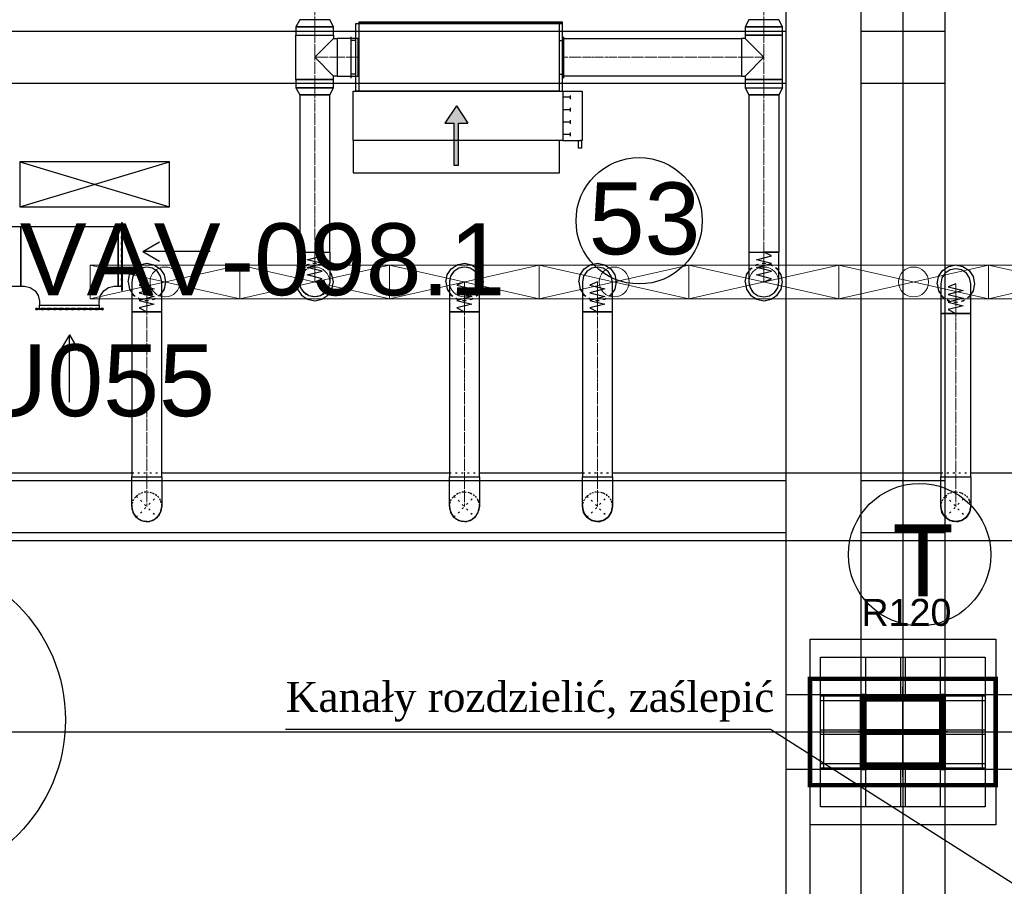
# Model space of a CAD drawing. Header units: centimetres. Extents: x -149939 to 48626, y -46000 to 152985.
# Tile 83 of 256: x -52439 to -45862, y 63969 to 69755. Entities that reach past the tile are written whole.
import ezdxf
from ezdxf import colors
from ezdxf.entities.mleader import LeaderData, LeaderLine
from ezdxf.math import Vec2, Vec3

# ---------------------------------------------------------------- set-up
doc = ezdxf.new("R2010")
doc.units = ezdxf.units.CM
doc.header["$LTSCALE"] = 50
for name, pattern in [('CADVENT_CENTERLINE', [9.9, 7.4, -1, 0.5, -1]), ('CADVENT_HIDDEN', [0.8, 0.25, -0.55]), ('Kondygnacja  -0_5$0$HIDDEN', [9.525, 6.35, -3.175]), ('Kondygnacja  -0_5$0$HIDDEN2', [4.7625, 3.175, -1.5875]), ('Osie rzutów$0$DASHDOT2', [12.7, 6.35, -3.175, 0, -3.175])]:
    doc.linetypes.add(name, pattern=pattern)
for name, color, linetype in [('01-103-Went PP_poziom-0_5$0$L_Nawiew', 7, 'Continuous'), ('bgde-nawiewDETAILS', 1, 'Continuous'), ('bgde-nawiewEXP', 7, 'Continuous'), ('bgde-nawiewHIDDEN', 250, 'Continuous'), ('bgde-wywiewEXP', 5, 'Continuous'), ('bgde-wywiewHIDDEN', 7, 'Continuous'), ('bgde-wywiewSOL', 5, 'Continuous'), ('bgde_AJ_strzałki', 7, 'Continuous'), ('IS_zmiany 2024', 1, 'Continuous'), ('Kondygnacja  -0_5$0$ARCH_GK', 8, 'Continuous'), ('Kondygnacja  -0_5$0$ARCH_INFO_ODPORNOŚĆ OGNIOWA', 8, 'Continuous'), ('Kondygnacja  -0_5$0$ARCH_KONSTR_POWYŻEJ RZUTU', 8, 'Kondygnacja  -0_5$0$HIDDEN'), ('Kondygnacja  -0_5$0$ARCH_KONSTR_POWYŻEJ RZUTU_IST', 8, 'Kondygnacja  -0_5$0$HIDDEN2'), ('Kondygnacja  -0_5$0$ARCH_KONSTRUKCJA_NIEWIDOCZNA', 8, 'Continuous'), ('Kondygnacja  -0_5$0$ARCH_OKŁADZINA', 8, 'Continuous'), ('Kondygnacja  -0_5$0$ARCH_SŁUPY', 8, 'Continuous'), ('Osie rzutów$0$ARCH_INFO_OSIE_IST', 8, 'Osie rzutów$0$DASHDOT2'), ('Osie rzutów$0$ARCH_INFO_OSIE_OPISY_IST', 8, 'Continuous')]:
    doc.layers.add(name, color=color, linetype=linetype)
for name, color, linetype, lineweight in [('bgde-nawiewCEN', 7, 'Continuous', 13), ('bgde_nawiewnik', 11, 'Continuous', 5), ('RFCU', 6, 'Continuous', 30)]:
    doc.layers.add(name, color=color, linetype=linetype, lineweight=lineweight)
doc.styles.add('Arial', font='ARIAL.TTF')
doc.styles.add('Kondygnacja  -0_5$0$Arial', font='ARIAL.TTF')
pattern_1 = [(45, (-1133.3117, -3177.9858), (-0.6735192, 0.6735192), [])]

# ---------------------------------------------------------------- blocks, each defined once
blk = doc.blocks.new('Osie rzutów')
at = {"layer": 'Osie rzutów$0$ARCH_INFO_OSIE_IST', "ltscale": 10}
for p, q in [((7460, 12510), (7460, 4623.26)), ((7460, 10970), (7460, 11030)), ((4436.04, 11000), (13655, 11000)), ((7490, 11000), (7430, 11000))]:
    blk.add_line(p, q, dxfattribs=at)
blk = doc.blocks.new('Kondygnacja  -0_5$0$słup_prostokąt')
at = {"layer": 'Kondygnacja  -0_5$0$ARCH_SŁUPY', "lineweight": 40}
h = blk.add_hatch(dxfattribs=at)
h.set_pattern_fill('ANSI31', color=256, scale=0.3, style=0)
h.set_pattern_definition(pattern_1)
h.paths.add_polyline_path([(36, 34), (39, 34), (39, 84), (36, 84)])
h = blk.add_hatch(dxfattribs=at)
h.set_pattern_fill('ANSI31', color=256, scale=0.3, style=0)
h.set_pattern_definition(pattern_1)
h.paths.add_polyline_path([(89, 80), (89, 83), (39, 83), (39, 80)])
h = blk.add_hatch(dxfattribs=at)
h.set_pattern_fill('ANSI31', color=256, scale=0.3, style=0)
h.set_pattern_definition(pattern_1)
h.paths.add_polyline_path([(89, 34), (92, 34), (92, 84), (89, 84)])
h = blk.add_hatch(dxfattribs=at)
h.set_pattern_fill('ANSI31', color=256, scale=0.3, style=0)
h.set_pattern_definition(pattern_1)
h.paths.add_polyline_path([(89, 57.5), (89, 60.5), (39, 60.5), (39, 57.5)])
h = blk.add_hatch(dxfattribs=at)
h.set_pattern_fill('ANSI31', color=256, scale=0.3, style=0)
h.set_pattern_definition(pattern_1)
h.paths.add_polyline_path([(89, 35), (89, 38), (39, 38), (39, 35)])
at = {"layer": 'Kondygnacja  -0_5$0$ARCH_KONSTRUKCJA_NIEWIDOCZNA'}
blk.add_lwpolyline([(119, 109), (119, 9), (9, 9), (9, 109)], close=True, dxfattribs=at)
for points in [[(36, 109), (36, 84)], [(39, 109), (39, 84)], [(62.5, 109), (62.5, 83)], [(65.5, 109), (65.5, 83)], [(89, 109), (89, 84)], [(92, 109), (92, 84)], [(9, 83), (36, 83)], [(9, 80), (36, 80)], [(92, 83), (119, 83)], [(92, 80), (119, 80)], [(9, 60.5), (36, 60.5)], [(92, 60.5), (119, 60.5)], [(9, 57.5), (36, 57.5)], [(92, 57.5), (119, 57.5)], [(9, 38), (36, 38)], [(9, 35), (36, 35)], [(36, 34), (36, 9)], [(39, 34), (39, 9)], [(62.5, 35), (62.5, 9)], [(65.49, 35), (65.49, 9)], [(89, 34), (89, 9)], [(92, 38), (119, 38)], [(92, 35), (119, 35)], [(92, 34), (92, 9)]]:
    blk.add_lwpolyline(points, dxfattribs=at)
at = {"layer": 'Kondygnacja  -0_5$0$ARCH_OKŁADZINA'}
blk.add_lwpolyline([(2, 121), (126, 121), (126, -3), (2, -3)], close=True, dxfattribs=at)
at = {"layer": 'Kondygnacja  -0_5$0$ARCH_SŁUPY', "lineweight": 40}
for p, q in [((39, 60.5), (89, 60.5)), ((89, 57.5), (39, 57.5))]:
    blk.add_line(p, q, dxfattribs=at)
at = {"layer": 'Kondygnacja  -0_5$0$ARCH_SŁUPY', "lineweight": 30, "const_width": 3}
blk.add_lwpolyline([(2, 94.5), (126, 94.5), (126, 23.5), (2, 23.5)], close=True, dxfattribs=at)
at = {"layer": 'Kondygnacja  -0_5$0$ARCH_SŁUPY', "lineweight": 40}
for points in [[(36, 84), (39, 84), (39, 34), (36, 34)], [(89, 84), (92, 84), (92, 34), (89, 34)]]:
    blk.add_lwpolyline(points, close=True, dxfattribs=at)
for points in [[(89, 83), (39, 83)], [(39, 80), (89, 80)], [(89, 38), (39, 38)], [(39, 35), (89, 35)]]:
    blk.add_lwpolyline(points, dxfattribs=at)
blk = doc.blocks.new('Kondygnacja  -0_5$0$konstrukcja istniejąca -0.5')
at = {"layer": 'Kondygnacja  -0_5$0$ARCH_KONSTR_POWYŻEJ RZUTU_IST', "ltscale": 10}
for p, q in [((7432, 12175), (7432, 11025)), ((7432, 10975), (7432, 9825))]:
    blk.add_line(p, q, dxfattribs=at)
for points in [[(7382, 11025), (7382, 12175)], [(7488, 12175), (7488, 11025)], [(7382, 11432.89), (6338.46, 11432.89), (6338.46, 11467.89), (7382, 11467.89)], [(7432, 11467.89), (7488, 11467.89)], [(7488, 11432.89), (7432, 11432.89)], [(7382, 11132.89), (6338.46, 11132.89), (6338.46, 11167.89), (7382, 11167.89)], [(7432, 11167.89), (7488, 11167.89)], [(7488, 11132.89), (7432, 11132.89)], [(7538, 10975), (7382, 10975), (7382, 11025), (7538, 11025), (7538, 10975)], [(7382, 9825), (7382, 10975)], [(7488, 10975), (7488, 9825)]]:
    blk.add_lwpolyline(points, dxfattribs=at)
at = {"layer": 'Kondygnacja  -0_5$0$ARCH_KONSTR_POWYŻEJ RZUTU_IST', "ltscale": 10, "elevation": 0}
for points in [[(7407, 11025), (7407, 10975)], [(7513, 11025), (7513, 10975)]]:
    blk.add_lwpolyline(points, dxfattribs=at)
blk = doc.blocks.new('A$C066D7839')
at = {"layer": 'bgde_nawiewnik', "color": 7}
for p, q in [((-50, -11.15), (-50, 11.15)), ((-50, 11.15), (50, 11.15)), ((-50, -11.15), (50, 11.15)), ((50, -11.15), (-50, 11.15)), ((50, 11.15), (50, -11.15)), ((50, -11.15), (-50, -11.15))]:
    blk.add_line(p, q, dxfattribs=at)
blk.add_circle((0, 0), 10, dxfattribs=at)
blk = doc.blocks.new('A$C5B3E7367')
at = {"layer": '01-103-Went PP_poziom-0_5$0$L_Nawiew'}
h = blk.add_hatch(color=256, dxfattribs=at)
h.paths.add_polyline_path([(215, 704), (215, 674), (331.7, 674), (331.7, 612.1), (445.9, 689), (331.7, 765.9), (331.7, 704)])
h.paths.add_polyline_path([(48.3, 704), (48.3, 674), (215, 674), (215, 704)])
for p, q in [((215, 1525), (165, 1525)), ((165, 1525), (165, 1505)), ((215, 1400), (215, 1530)), ((545, 1530), (215, 1530)), ((215, 1530), (215, 1515)), ((545, 1400), (545, 1530)), ((165, 1505), (215, 1505)), ((243.8, 1452), (268.8, 1452)), ((256.2, 1452), (256.2, 1400)), ((326.2, 1452), (351.2, 1452)), ((338.8, 1452), (338.8, 1400)), ((408.8, 1452), (433.8, 1452)), ((421.2, 1452), (421.2, 1400)), ((491.2, 1452), (516.2, 1452)), ((503.8, 1452), (503.8, 1400)), ((545, 1400), (215, 1400)), ((215, 1400), (215, 1378)), ((545, 0), (545, 1400)), ((0, 1378), (215, 1378)), ((0, 0), (0, 1378)), ((215, 1378), (215, 0)), ((445.9, 689), (331.7, 765.9)), ((331.7, 704), (331.7, 765.9)), ((48.3, 704), (331.7, 704)), ((48.3, 704), (48.3, 674)), ((48.3, 674), (331.7, 674)), ((445.9, 689), (331.7, 612.1)), ((331.7, 612.1), (331.7, 674)), ((215, 0), (0, 0)), ((215, 0), (545, 0))]:
    blk.add_line(p, q, dxfattribs=at)
blk = doc.blocks.new('A$C53CA46B8')
at = {"layer": 'bgde-wywiewSOL'}
for p, q in [((200.4, 481.1), (-249.6, 481.1)), ((-249.6, 481.1), (-249.6, -878.9)), ((112.9, 511.1), (-162.1, 511.1)), ((-137.1, 481.1), (-137.1, 511.1)), ((87.9, 481.1), (87.9, 511.1)), ((200.4, 481.1), (200.4, -878.9)), ((200.4, -878.9), (-249.6, -878.9)), ((112.9, -908.9), (-162.1, -908.9)), ((-137.1, -878.9), (-137.1, -908.9)), ((87.9, -878.9), (87.9, -908.9))]:
    blk.add_line(p, q, dxfattribs=at)
at = {"layer": '01-103-Went PP_poziom-0_5$0$L_Nawiew'}
blk.add_blockref('A$C5B3E7367', (-794.6, -893.9), dxfattribs=at)
blk = doc.blocks.new('strzałki2')
at = {"layer": 'bgde_AJ_strzałki'}
for p, q in [((0, 686.6), (-64.9, 574.6, 1393)), ((0, 236.6), (0, 686.6)), ((0, 686.6), (64.9, 574.6, 1393))]:
    blk.add_line(p, q, dxfattribs=at)

msp = doc.modelspace()

# ---------------------------------------------------------------- linework, layer by layer
at = {"layer": 'bgde-nawiewCEN', "linetype": 'CADVENT_CENTERLINE', "ltscale": 0.06}
for p, q in [((-50468.407, 69755.022), (-50468.407, 73796.017)), ((-47468.407, 69755.022), (-47468.407, 73796.017)), ((-50468.407, 69652.022), (-50468.407, 69755.022)), ((-47468.407, 69652.022), (-47468.407, 69755.022)), ((-50468.407, 69652.022), (-50468.407, 69504.022)), ((-47468.407, 69652.022), (-47468.407, 69504.022)), ((-50468.407, 69504.022), (-50468.407, 69356.022)), ((-50318.407, 69504.022), (-50468.407, 69504.022)), ((-50318.407, 69504.022), (-50178.407, 69504.022)), ((-50174.407, 69504.022), (-50178.407, 69504.022)), ((-48814.407, 69504.022), (-48810.407, 69504.022)), ((-47618.407, 69504.022), (-48810.407, 69504.022)), ((-47618.407, 69504.022), (-47468.407, 69504.022)), ((-47468.407, 69504.022), (-47468.407, 69356.022)), ((-50468.407, 69356.022), (-50468.407, 69253.022)), ((-47468.407, 69356.022), (-47468.407, 69253.022)), ((-50468.407, 69253.022), (-50468.407, 68203.935)), ((-47468.407, 69253.022), (-47468.407, 68203.935)), ((-50468.407, 68203.935), (-50468.407, 68185.239)), ((-47468.407, 68203.935), (-47468.407, 68185.239)), ((-50468.407, 68185.239), (-50468.407, 68134.128)), ((-50468.407, 68134.128), (-50468.407, 68106.335)), ((-47468.407, 68185.239), (-47468.407, 68134.128)), ((-47468.407, 68134.128), (-47468.407, 68106.335)), ((-50468.407, 68106.335), (-50468.407, 68082.809)), ((-50468.407, 68082.809), (-50468.407, 68063.194)), ((-47468.407, 68106.335), (-47468.407, 68082.809)), ((-47468.407, 68082.809), (-47468.407, 68063.194)), ((-51590.031, 68003.485), (-51590.031, 68003.959)), ((-51590.031, 68002.359), (-51590.031, 68003.485)), ((-51590.031, 68000.166), (-51590.031, 68002.359)), ((-50468.407, 68063.194), (-50468.407, 68047.135)), ((-50468.407, 68047.135), (-50468.407, 68034.276)), ((-50468.407, 68034.276), (-50468.407, 68024.261)), ((-50468.407, 68024.261), (-50468.407, 68016.735)), ((-50468.407, 68016.735), (-50468.407, 68011.342)), ((-50468.407, 68011.342), (-50468.407, 68007.728)), ((-50468.407, 68007.728), (-50468.407, 68005.535)), ((-50468.407, 68005.535), (-50468.407, 68004.409)), ((-50468.407, 68004.409), (-50468.407, 68003.935)), ((-49468.407, 68003.485), (-49468.407, 68003.959)), ((-49468.407, 68002.359), (-49468.407, 68003.485)), ((-49468.407, 68000.166), (-49468.407, 68002.359)), ((-48579.651, 68003.485), (-48579.651, 68003.959)), ((-48579.651, 68002.359), (-48579.651, 68003.485)), ((-48579.651, 68000.166), (-48579.651, 68002.359)), ((-47468.407, 68063.194), (-47468.407, 68047.135)), ((-47468.407, 68047.135), (-47468.407, 68034.276)), ((-47468.407, 68034.276), (-47468.407, 68024.261)), ((-47468.407, 68024.261), (-47468.407, 68016.735)), ((-47468.407, 68016.735), (-47468.407, 68011.342)), ((-47468.407, 68011.342), (-47468.407, 68007.728)), ((-47468.407, 68007.728), (-47468.407, 68005.535)), ((-47468.407, 68005.535), (-47468.407, 68004.409)), ((-47468.407, 68004.409), (-47468.407, 68003.935)), ((-51590.031, 67996.552), (-51590.031, 68000.166)), ((-51590.031, 67991.159), (-51590.031, 67996.552)), ((-51590.031, 67983.633), (-51590.031, 67991.159)), ((-51590.031, 67973.618), (-51590.031, 67983.633)), ((-51590.031, 67960.759), (-51590.031, 67973.618)), ((-51590.031, 67944.7), (-51590.031, 67960.759)), ((-51590.031, 67925.085), (-51590.031, 67944.7)), ((-49468.407, 67996.552), (-49468.407, 68000.166)), ((-49468.407, 67991.159), (-49468.407, 67996.552)), ((-49468.407, 67983.633), (-49468.407, 67991.159)), ((-49468.407, 67973.618), (-49468.407, 67983.633)), ((-49468.407, 67960.759), (-49468.407, 67973.618)), ((-49468.407, 67944.7), (-49468.407, 67960.759)), ((-49468.407, 67925.085), (-49468.407, 67944.7)), ((-48579.651, 67996.552), (-48579.651, 68000.166)), ((-48579.651, 67991.159), (-48579.651, 67996.552)), ((-48579.651, 67983.633), (-48579.651, 67991.159)), ((-48579.651, 67973.618), (-48579.651, 67983.633)), ((-48579.651, 67960.759), (-48579.651, 67973.618)), ((-48579.651, 67944.7), (-48579.651, 67960.759)), ((-48579.651, 67925.085), (-48579.651, 67944.7)), ((-46186.383, 67992.045), (-46186.383, 67992.518)), ((-46186.383, 67990.923), (-46186.383, 67992.045)), ((-46186.383, 67988.737), (-46186.383, 67990.923)), ((-46186.383, 67985.134), (-46186.383, 67988.737)), ((-46186.383, 67979.758), (-46186.383, 67985.134)), ((-46186.383, 67972.256), (-46186.383, 67979.758)), ((-46186.383, 67962.273), (-46186.383, 67972.256)), ((-46186.383, 67949.454), (-46186.383, 67962.273)), ((-46186.383, 67933.446), (-46186.383, 67949.454)), ((-51590.031, 67901.559), (-51590.031, 67925.085)), ((-51590.031, 67873.766), (-51590.031, 67901.559)), ((-51590.031, 67822.655), (-51590.031, 67873.766)), ((-49468.407, 67901.559), (-49468.407, 67925.085)), ((-49468.407, 67873.766), (-49468.407, 67901.559)), ((-49468.407, 67822.655), (-49468.407, 67873.766)), ((-48579.651, 67901.559), (-48579.651, 67925.085)), ((-48579.651, 67873.766), (-48579.651, 67901.559)), ((-48579.651, 67822.655), (-48579.651, 67873.766)), ((-46186.383, 67913.893), (-46186.383, 67933.446)), ((-46186.383, 67890.441), (-46186.383, 67913.893)), ((-46186.383, 67862.736), (-46186.383, 67890.441)), ((-51590.031, 67803.959), (-51590.031, 67822.655)), ((-51590.031, 67803.959), (-51590.031, 66703.992)), ((-49468.407, 67803.959), (-49468.407, 67822.655)), ((-49468.407, 67803.959), (-49468.407, 66703.992)), ((-48579.651, 67803.959), (-48579.651, 67822.655)), ((-48579.651, 67803.959), (-48579.651, 66703.992)), ((-46186.383, 67811.786), (-46186.383, 67862.736)), ((-46186.383, 67793.149), (-46186.383, 67811.786)), ((-46186.383, 67793.149), (-46186.383, 66703.992)), ((-51590.031, 66703.992), (-51590.031, 66503.992)), ((-49468.407, 66703.992), (-49468.407, 66503.992)), ((-48579.651, 66703.992), (-48579.651, 66503.992)), ((-46186.383, 66703.992), (-46186.383, 66503.992))]:
    msp.add_line(p, q, dxfattribs=at)
at = {"layer": 'bgde-nawiewDETAILS', "linetype": 'CADVENT_HIDDEN'}
for p, q in [((-51660.742, 66433.282), (-51519.321, 66574.703)), ((-51660.742, 66574.703), (-51519.321, 66433.282)), ((-49539.118, 66433.282), (-49397.697, 66574.703)), ((-49539.118, 66574.703), (-49397.697, 66433.282)), ((-48650.362, 66433.282), (-48508.94, 66574.703)), ((-48650.362, 66574.703), (-48508.94, 66433.282)), ((-46257.094, 66433.282), (-46115.673, 66574.703)), ((-46257.094, 66574.703), (-46115.673, 66433.282))]:
    msp.add_line(p, q, dxfattribs=at)
at = {"layer": 'bgde-nawiewEXP', "linetype": 'Continuous'}
for points in [[(-50593.407, 69706.865), (-50343.407, 69706.865), (-50368.407, 69755.022), (-50568.407, 69755.022)], [(-50174.407, 69729.022), (-48814.407, 69729.022), (-48814.407, 69739.022), (-50174.407, 69739.022)], [(-50174.407, 69278.004), (-48814.407, 69278.004), (-48814.407, 69729.022), (-50174.407, 69729.022)], [(-47593.407, 69706.865), (-47343.407, 69706.865), (-47368.407, 69755.022), (-47568.407, 69755.022)], [(-50593.407, 69652.023), (-50343.407, 69652.023), (-50343.407, 69706.865), (-50593.407, 69706.865)], [(-47618.407, 69379.022), (-47593.407, 69379.022), (-47593.407, 69356.022), (-47343.407, 69356.022), (-47343.407, 69652.022), (-47593.407, 69652.022), (-47593.407, 69629.022), (-47618.407, 69629.022), (-47618.407, 69388.537)], [(-47593.407, 69652.023), (-47343.407, 69652.023), (-47343.407, 69706.865), (-47593.407, 69706.865)], [(-50318.407, 69379.022), (-50178.407, 69379.022), (-50178.407, 69629.022), (-50318.407, 69629.022), (-50318.407, 69388.537)], [(-48810.407, 69379.022), (-48810.407, 69629.022), (-47618.407, 69629.022), (-47618.407, 69379.022)], [(-50593.407, 69301.18), (-50343.407, 69301.18), (-50343.407, 69356.022), (-50593.407, 69356.022)], [(-47593.407, 69301.18), (-47343.407, 69301.18), (-47343.407, 69356.022), (-47593.407, 69356.022)], [(-50593.407, 69301.179), (-50568.407, 69253.022), (-50368.407, 69253.022), (-50343.407, 69301.179), (-50583.892, 69301.179)], [(-50568.407, 68203.935), (-50368.407, 68203.935), (-50368.407, 69253.022), (-50568.407, 69253.022)], [(-50568.407, 68004.409), (-50568.407, 68203.935), (-50368.407, 68203.935), (-50368.407, 68003.935), (-50376.019, 67965.667), (-50397.697, 67933.224), (-50430.139, 67911.547), (-50468.407, 67903.935), (-50506.676, 67911.547), (-50539.118, 67933.224), (-50560.795, 67965.667), (-50568.407, 68003.935)], [(-51690.031, 67803.959), (-51490.031, 67803.959), (-51490.031, 68003.959), (-51497.643, 68042.227), (-51519.321, 68074.67), (-51551.763, 68096.347), (-51590.031, 68103.959), (-51628.3, 68096.347), (-51660.742, 68074.67), (-51682.419, 68042.227), (-51690.031, 68003.959), (-51690.031, 67822.655)], [(-49568.407, 67996.552), (-49568.407, 67803.959), (-49368.407, 67803.959), (-49368.407, 68003.959), (-49376.019, 68042.227), (-49397.697, 68074.67), (-49430.139, 68096.347), (-49468.407, 68103.959), (-49506.676, 68096.347), (-49539.118, 68074.67), (-49560.795, 68042.227), (-49568.407, 68003.959), (-49568.407, 68000.166)], [(-48679.651, 67803.959), (-48479.651, 67803.959), (-48479.651, 68003.959), (-48487.263, 68042.227), (-48508.94, 68074.67), (-48541.383, 68096.347), (-48579.651, 68103.959), (-48617.919, 68096.347), (-48650.362, 68074.67), (-48672.039, 68042.227), (-48679.651, 68003.959), (-48679.651, 67822.655)], [(-46286.383, 67862.736), (-46286.383, 67793.149), (-46086.383, 67793.149), (-46086.383, 67992.518), (-46093.995, 68030.786), (-46115.673, 68063.229), (-46148.115, 68084.906), (-46186.383, 68092.518), (-46224.652, 68084.906), (-46257.094, 68063.229), (-46278.771, 68030.786), (-46286.383, 67992.518), (-46286.383, 67890.441)], [(-48679.651, 66703.992), (-48479.651, 66703.992), (-48479.651, 67803.959), (-48679.651, 67803.959)], [(-46286.383, 66703.992), (-46086.383, 66703.992), (-46086.383, 67793.149), (-46286.383, 67793.149)], [(-48679.651, 66503.992), (-48679.651, 66703.992), (-48479.651, 66703.992), (-48479.651, 66503.992), (-48487.263, 66465.724), (-48508.94, 66433.282), (-48541.383, 66411.604), (-48579.651, 66403.992), (-48617.919, 66411.604), (-48650.362, 66433.282), (-48672.039, 66465.724)], [(-46286.383, 66503.992), (-46286.383, 66703.992), (-46086.383, 66703.992), (-46086.383, 66503.992), (-46093.995, 66465.724), (-46115.673, 66433.282), (-46148.115, 66411.604), (-46186.383, 66403.992), (-46224.652, 66411.604), (-46257.094, 66433.282), (-46278.771, 66465.724)]]:
    msp.add_lwpolyline(points, close=True, dxfattribs=at)
for points in [[(-50593.407, 69356.022), (-50593.407, 69652.022), (-50343.407, 69652.022), (-50343.407, 69629.022)], [(-50593.407, 69356.022), (-50343.407, 69356.022), (-50343.407, 69379.022), (-50468.407, 69504.022), (-50343.407, 69629.022), (-50318.407, 69629.022), (-50318.407, 69379.022), (-50343.407, 69379.022)], [(-50178.407, 69379.022), (-50178.407, 69629.022), (-50174.407, 69629.022)], [(-48814.407, 69379.022), (-48810.407, 69379.022), (-48810.407, 69629.022), (-48814.407, 69629.022)], [(-47593.407, 69379.022), (-47468.407, 69504.022), (-47593.407, 69629.022)], [(-50178.407, 69379.022), (-50174.407, 69379.022)], [(-47593.407, 69301.179), (-47568.407, 69253.022), (-47568.407, 68003.935), (-47560.795, 67965.667), (-47539.118, 67933.224), (-47506.676, 67911.547), (-47468.407, 67903.935), (-47430.139, 67911.547), (-47397.697, 67933.224), (-47376.019, 67965.667), (-47368.407, 68003.935), (-47368.407, 68203.935), (-47376.019, 68203.935), (-47376.019, 68203.935), (-47430.139, 68203.935)], [(-47593.407, 69301.179), (-47343.407, 69301.179), (-47368.407, 69253.022), (-47368.407, 69253.022), (-47568.407, 69253.022), (-47568.407, 69253.022), (-47368.407, 69253.022), (-47368.407, 68203.935), (-47376.019, 68203.935)], [(-47568.407, 68203.935), (-47368.407, 68203.935)], [(-47568.407, 68203.935), (-47430.139, 68203.935)], [(-47430.139, 68203.935), (-47468.407, 68203.935)], [(-47430.139, 68203.935), (-47397.697, 68203.935)], [(-51715.031, 68003.959), (-51705.516, 68051.794), (-51678.42, 68092.347), (-51637.867, 68119.444), (-51590.031, 68128.959), (-51542.196, 68119.444), (-51501.643, 68092.347), (-51474.546, 68051.794), (-51465.031, 68003.959), (-51474.546, 67956.123), (-51490.031, 67932.949)], [(-50593.407, 68003.935), (-50583.892, 67956.1), (-50556.796, 67915.547), (-50516.243, 67888.45), (-50468.407, 67878.935), (-50420.572, 67888.45), (-50380.019, 67915.547), (-50352.922, 67956.1), (-50343.407, 68003.935), (-50352.922, 68051.77), (-50368.407, 68074.945)], [(-50593.407, 68003.935), (-50583.892, 68051.77), (-50568.407, 68074.945)], [(-49593.407, 68003.959), (-49583.892, 68051.794), (-49556.796, 68092.347), (-49516.243, 68119.444), (-49468.407, 68128.959), (-49420.572, 68119.444), (-49380.019, 68092.347), (-49352.922, 68051.794), (-49343.407, 68003.959), (-49352.922, 67956.123), (-49368.407, 67932.949)], [(-48704.651, 68003.959), (-48695.136, 68051.794), (-48668.039, 68092.347), (-48627.486, 68119.444), (-48579.651, 68128.959), (-48531.816, 68119.444), (-48491.263, 68092.347), (-48464.166, 68051.794), (-48454.651, 68003.959), (-48464.166, 67956.123), (-48479.651, 67932.949)], [(-47593.407, 68003.935), (-47583.892, 67956.1), (-47556.796, 67915.547), (-47516.243, 67888.45), (-47468.407, 67878.935), (-47420.572, 67888.45), (-47380.019, 67915.547), (-47352.922, 67956.1), (-47343.407, 68003.935), (-47352.922, 68051.77), (-47368.407, 68074.945)], [(-47593.407, 68003.935), (-47583.892, 68051.77), (-47568.407, 68074.945)], [(-46311.383, 67992.518), (-46301.868, 68040.353), (-46274.772, 68080.906), (-46234.219, 68108.003), (-46186.383, 68117.518), (-46138.548, 68108.003), (-46097.995, 68080.906), (-46070.898, 68040.353), (-46061.383, 67992.518), (-46070.898, 67944.683), (-46086.383, 67921.508)], [(-51715.031, 68003.959), (-51705.516, 67956.123), (-51690.031, 67932.949)], [(-49593.407, 68003.959), (-49583.892, 67956.123), (-49568.407, 67932.949)], [(-48704.651, 68003.959), (-48695.136, 67956.123), (-48679.651, 67932.949)], [(-46311.383, 67992.518), (-46301.868, 67944.683), (-46286.383, 67921.508)], [(-51690.031, 66503.992), (-51690.031, 66703.992), (-51490.031, 66703.992), (-51490.031, 67803.959), (-51690.031, 67803.959), (-51690.031, 66703.992), (-51490.031, 66703.992), (-51490.031, 66503.992), (-51493.197, 66488.08)], [(-49568.407, 66503.992), (-49568.407, 66703.992), (-49368.407, 66703.992), (-49368.407, 67803.959), (-49568.407, 67803.959), (-49568.407, 66703.992), (-49368.407, 66703.992), (-49368.407, 66503.992), (-49371.729, 66487.292)], [(-52848.662, 66278.992), (-52848.662, 66728.992), (-51690.031, 66728.992)], [(-52848.662, 66278.992), (-42183.356, 66278.992), (-42183.356, 66728.992), (-41783.356, 66603.992), (-41783.356, 66503.992), (-42183.356, 66728.992), (-43368.407, 66728.992)], [(-51490.031, 66728.992), (-49568.407, 66728.992)], [(-49368.407, 66728.992), (-48679.651, 66728.992)], [(-48479.651, 66728.992), (-46286.383, 66728.992)], [(-46086.383, 66728.992), (-44568.407, 66728.992)], [(-51690.031, 66503.992), (-51682.419, 66465.724), (-51674.887, 66454.451)], [(-51690.031, 66503.992), (-51682.419, 66465.724), (-51660.742, 66433.282), (-51669.756, 66446.772)], [(-51688.397, 66485.99), (-51688.19, 66499.546)], [(-51519.321, 66433.282), (-51497.643, 66465.724), (-51490.031, 66503.992)], [(-51517.479, 66437.728), (-51507.746, 66447.167), (-51492.264, 66482.982), (-51492.015, 66499.204)], [(-49568.407, 66503.992), (-49560.795, 66465.724), (-49553.674, 66455.067)], [(-49568.407, 66503.992), (-49560.795, 66465.724), (-49539.118, 66433.282), (-49548.578, 66447.44)], [(-49566.929, 66486.861), (-49566.619, 66499.675)], [(-49397.697, 66433.282), (-49376.019, 66465.724), (-49368.407, 66503.992)], [(-49395.908, 66437.599), (-49386.628, 66446.44), (-49370.829, 66482.117), (-49370.418, 66499.139)], [(-48679.651, 66503.992), (-48672.039, 66465.724), (-48664.509, 66454.454)], [(-48678.018, 66485.994), (-48677.809, 66499.547)], [(-48507.099, 66437.727), (-48497.368, 66447.163), (-48481.884, 66482.977), (-48481.635, 66499.204)], [(-48482.817, 66488.076), (-48479.651, 66503.992)], [(-46286.383, 66503.992), (-46278.771, 66465.724), (-46271.695, 66455.133)], [(-46284.921, 66486.956), (-46284.601, 66499.69)], [(-46113.89, 66437.584), (-46104.66, 66446.362), (-46088.826, 66482.023), (-46088.396, 66499.133)], [(-46089.722, 66487.205), (-46086.383, 66503.992)], [(-51688.397, 66485.99), (-51674.02, 66449.717), (-51662.725, 66438.07)], [(-51660.742, 66433.282), (-51628.3, 66411.604), (-51615.002, 66408.959)], [(-51660.742, 66433.282), (-51628.3, 66411.604), (-51590.031, 66403.992), (-51605.944, 66407.158)], [(-51656.296, 66431.44), (-51646.857, 66421.707), (-51611.042, 66406.225), (-51594.82, 66405.976)], [(-51590.031, 66403.992), (-51551.763, 66411.604), (-51519.321, 66433.282), (-51532.811, 66424.268)], [(-51585.585, 66405.834), (-51572.029, 66405.626), (-51535.756, 66420.003), (-51524.109, 66431.298)], [(-51519.321, 66433.282), (-51497.643, 66465.724), (-51494.998, 66479.021)], [(-49566.929, 66486.861), (-49552.874, 66450.463), (-49541.128, 66438.135)], [(-49539.118, 66433.282), (-49506.676, 66411.604), (-49468.407, 66403.992), (-49485.108, 66407.314)], [(-49539.118, 66433.282), (-49506.676, 66411.604), (-49494.105, 66409.104)], [(-49534.801, 66431.493), (-49525.959, 66422.214), (-49490.283, 66406.414), (-49473.26, 66406.003)], [(-49468.407, 66403.992), (-49430.139, 66411.604), (-49397.697, 66433.282), (-49411.855, 66423.822)], [(-49464.09, 66405.781), (-49451.276, 66405.471), (-49414.878, 66419.526), (-49402.55, 66431.271)], [(-49397.697, 66433.282), (-49376.019, 66465.724), (-49373.519, 66478.295)], [(-48678.018, 66485.994), (-48663.643, 66449.721), (-48652.345, 66438.07)], [(-48659.378, 66446.775), (-48650.362, 66433.282), (-48617.919, 66411.604), (-48604.626, 66408.96)], [(-48645.916, 66431.44), (-48636.48, 66421.71), (-48600.666, 66406.225), (-48584.44, 66405.976)], [(-48575.205, 66405.834), (-48561.653, 66405.625), (-48525.379, 66420.001), (-48513.729, 66431.298)], [(-48522.434, 66424.266), (-48508.94, 66433.282), (-48487.263, 66465.724), (-48484.619, 66479.018)], [(-46284.921, 66486.956), (-46270.901, 66450.544), (-46259.107, 66438.141)], [(-46266.603, 66447.513), (-46257.094, 66433.282), (-46224.652, 66411.604), (-46212.159, 66409.119)], [(-46252.791, 66431.499), (-46244.014, 66422.269), (-46208.353, 66406.435), (-46191.242, 66406.005)], [(-46182.081, 66405.775), (-46169.347, 66405.454), (-46132.935, 66419.475), (-46120.532, 66431.269)], [(-46129.904, 66423.773), (-46115.673, 66433.282), (-46093.995, 66465.724), (-46091.51, 66478.217)], [(-51590.031, 66403.992), (-51551.763, 66411.604), (-51540.49, 66419.137)], [(-49468.407, 66403.992), (-49430.139, 66411.604), (-49419.482, 66418.725)], [(-48595.567, 66407.158), (-48579.651, 66403.992), (-48541.383, 66411.604), (-48530.113, 66419.135)], [(-46203.17, 66407.331), (-46186.383, 66403.992), (-46148.115, 66411.604), (-46137.524, 66418.681)]]:
    msp.add_lwpolyline(points, dxfattribs=at)
at = {"layer": 'bgde-nawiewEXP'}
for points in [[(-50468.407, 68003.935), (-50418.407, 68025.233), (-50518.407, 68050.595), (-50418.407, 68075.815), (-50518.407, 68101.1), (-50418.407, 68126.635), (-50518.407, 68151.994), (-50418.407, 68177.453), (-50468.407, 68203.935)], [(-47468.407, 68003.935), (-47418.407, 68025.233), (-47518.407, 68050.595), (-47418.407, 68075.815), (-47518.407, 68101.1), (-47418.407, 68126.635), (-47518.407, 68151.994), (-47418.407, 68177.453), (-47468.407, 68203.935)], [(-51590.031, 68003.959), (-51640.031, 67982.661), (-51540.031, 67957.299), (-51640.031, 67932.079), (-51540.031, 67906.794), (-51640.031, 67881.259), (-51540.031, 67855.9), (-51640.031, 67830.441), (-51590.031, 67803.959)], [(-49468.407, 68003.959), (-49518.407, 67982.661), (-49418.407, 67957.299), (-49518.407, 67932.079), (-49418.407, 67906.794), (-49518.407, 67881.259), (-49418.407, 67855.9), (-49518.407, 67830.441), (-49468.407, 67803.959)], [(-48579.651, 68003.959), (-48629.651, 67982.661), (-48529.651, 67957.299), (-48629.651, 67932.079), (-48529.651, 67906.794), (-48629.651, 67881.259), (-48529.651, 67855.9), (-48629.651, 67830.441), (-48579.651, 67803.959)], [(-46186.383, 67992.518), (-46236.383, 67971.287), (-46136.383, 67946.006), (-46236.383, 67920.865), (-46136.383, 67895.66), (-46236.383, 67870.205), (-46136.383, 67844.926), (-46236.383, 67819.548), (-46186.383, 67793.149)]]:
    msp.add_lwpolyline(points, dxfattribs=at)
at = {"layer": 'bgde-nawiewHIDDEN', "linetype": 'CADVENT_HIDDEN'}
for points in [[(-50174.407, 69379.022), (-50174.407, 69629.022)], [(-48814.407, 69379.022), (-48814.407, 69629.022)], [(-51715.031, 68003.959), (-51705.516, 68051.794), (-51678.42, 68092.347), (-51637.867, 68119.444), (-51590.031, 68128.959), (-51542.196, 68119.444), (-51501.643, 68092.347), (-51474.546, 68051.794), (-51465.031, 68003.959), (-51474.546, 67956.123), (-51501.643, 67915.571), (-51542.196, 67888.474), (-51590.031, 67878.959), (-51637.867, 67888.474), (-51678.42, 67915.571), (-51690.031, 67932.949)], [(-50593.407, 68003.935), (-50583.892, 67956.1), (-50556.796, 67915.547), (-50516.243, 67888.45), (-50468.407, 67878.935), (-50420.572, 67888.45), (-50380.019, 67915.547), (-50352.922, 67956.1), (-50343.407, 68003.935), (-50352.922, 68051.77), (-50380.019, 68092.323), (-50420.572, 68119.42), (-50468.407, 68128.935), (-50516.243, 68119.42), (-50556.796, 68092.323), (-50568.407, 68074.945)], [(-50593.407, 68003.935), (-50583.892, 68051.77), (-50556.796, 68092.323), (-50516.243, 68119.42), (-50468.407, 68128.935), (-50420.572, 68119.42), (-50380.019, 68092.323), (-50368.407, 68074.945)], [(-49593.407, 68003.959), (-49583.892, 68051.794), (-49556.796, 68092.347), (-49516.243, 68119.444), (-49468.407, 68128.959), (-49420.572, 68119.444), (-49380.019, 68092.347), (-49352.922, 68051.794), (-49343.407, 68003.959), (-49352.922, 67956.123), (-49380.019, 67915.571), (-49420.572, 67888.474), (-49468.407, 67878.959), (-49516.243, 67888.474), (-49556.796, 67915.571), (-49568.407, 67932.949)], [(-48704.651, 68003.959), (-48695.136, 68051.794), (-48668.039, 68092.347), (-48627.486, 68119.444), (-48579.651, 68128.959), (-48531.816, 68119.444), (-48491.263, 68092.347), (-48464.166, 68051.794), (-48454.651, 68003.959), (-48464.166, 67956.123), (-48491.263, 67915.571), (-48531.816, 67888.474), (-48579.651, 67878.959), (-48627.486, 67888.474), (-48668.039, 67915.571), (-48679.651, 67932.949)], [(-47593.407, 68003.935), (-47583.892, 67956.1), (-47556.796, 67915.547), (-47516.243, 67888.45), (-47468.407, 67878.935), (-47420.572, 67888.45), (-47380.019, 67915.547), (-47352.922, 67956.1), (-47343.407, 68003.935), (-47352.922, 68051.77), (-47380.019, 68092.323), (-47420.572, 68119.42), (-47468.407, 68128.935), (-47516.243, 68119.42), (-47556.796, 68092.323), (-47568.407, 68074.945)], [(-47593.407, 68003.935), (-47583.892, 68051.77), (-47556.796, 68092.323), (-47516.243, 68119.42), (-47468.407, 68128.935), (-47420.572, 68119.42), (-47380.019, 68092.323), (-47368.407, 68074.945)], [(-46311.383, 67992.518), (-46301.868, 68040.353), (-46274.772, 68080.906), (-46234.219, 68108.003), (-46186.383, 68117.518), (-46138.548, 68108.003), (-46097.995, 68080.906), (-46070.898, 68040.353), (-46061.383, 67992.518), (-46070.898, 67944.683), (-46097.995, 67904.13), (-46138.548, 67877.033), (-46186.383, 67867.518), (-46234.219, 67877.033), (-46274.772, 67904.13), (-46286.383, 67921.508)], [(-51715.031, 68003.959), (-51705.516, 67956.123), (-51678.42, 67915.571), (-51637.867, 67888.474), (-51590.031, 67878.959), (-51542.196, 67888.474), (-51501.643, 67915.571), (-51490.031, 67932.949)], [(-49593.407, 68003.959), (-49583.892, 67956.123), (-49556.796, 67915.571), (-49516.243, 67888.474), (-49468.407, 67878.959), (-49420.572, 67888.474), (-49380.019, 67915.571), (-49368.407, 67932.949)], [(-48704.651, 68003.959), (-48695.136, 67956.123), (-48668.039, 67915.571), (-48627.486, 67888.474), (-48579.651, 67878.959), (-48531.816, 67888.474), (-48491.263, 67915.571), (-48479.651, 67932.949)], [(-46311.383, 67992.518), (-46301.868, 67944.683), (-46274.772, 67904.13), (-46234.219, 67877.033), (-46186.383, 67867.518), (-46138.548, 67877.033), (-46097.995, 67904.13), (-46086.383, 67921.508)], [(-51690.031, 66728.992), (-51490.031, 66728.992)], [(-49568.407, 66728.992), (-49368.407, 66728.992)], [(-48679.651, 66728.992), (-48479.651, 66728.992)], [(-46286.383, 66728.992), (-46086.383, 66728.992)], [(-51690.031, 66503.992), (-51682.419, 66542.261), (-51660.742, 66574.703), (-51628.3, 66596.38), (-51590.031, 66603.992), (-51551.763, 66596.38), (-51519.321, 66574.703), (-51497.643, 66542.261), (-51490.031, 66503.992)], [(-51688.19, 66499.546), (-51687.799, 66525.003), (-51672.317, 66560.818), (-51644.307, 66587.982), (-51608.034, 66602.359), (-51569.021, 66601.76), (-51533.206, 66586.278), (-51506.042, 66558.268), (-51491.665, 66521.995), (-51492.015, 66499.204)], [(-49568.407, 66503.992), (-49560.795, 66542.261), (-49539.118, 66574.703), (-49506.676, 66596.38), (-49468.407, 66603.992), (-49430.139, 66596.38), (-49397.697, 66574.703), (-49376.019, 66542.261), (-49368.407, 66503.992)], [(-49566.619, 66499.675), (-49565.985, 66525.868), (-49550.186, 66561.544), (-49521.937, 66588.459), (-49485.538, 66602.514), (-49446.532, 66601.57), (-49410.855, 66585.771), (-49383.941, 66557.522), (-49369.886, 66521.123), (-49370.418, 66499.139)], [(-48679.651, 66503.992), (-48672.039, 66542.261), (-48650.362, 66574.703), (-48617.919, 66596.38), (-48579.651, 66603.992), (-48541.383, 66596.38), (-48508.94, 66574.703), (-48487.263, 66542.261), (-48479.651, 66503.992)], [(-48677.809, 66499.547), (-48677.418, 66525.007), (-48661.934, 66560.822), (-48633.923, 66587.984), (-48597.649, 66602.359), (-48558.636, 66601.759), (-48522.822, 66586.275), (-48495.659, 66558.264), (-48481.284, 66521.991), (-48481.635, 66499.204)], [(-46286.383, 66503.992), (-46278.771, 66542.261), (-46257.094, 66574.703), (-46224.652, 66596.38), (-46186.383, 66603.992), (-46148.115, 66596.38), (-46115.673, 66574.703), (-46093.995, 66542.261), (-46086.383, 66503.992)], [(-46284.601, 66499.69), (-46283.94, 66525.962), (-46268.107, 66561.623), (-46239.832, 66588.51), (-46203.42, 66602.531), (-46164.414, 66601.549), (-46128.753, 66585.716), (-46101.865, 66557.441), (-46087.845, 66521.029), (-46088.396, 66499.133)], [(-51494.998, 66479.021), (-51493.197, 66488.08)], [(-48484.619, 66479.018), (-48482.817, 66488.076)], [(-51674.887, 66454.451), (-51669.756, 66446.772)], [(-51662.725, 66438.07), (-51656.296, 66431.44)], [(-51540.49, 66419.137), (-51532.811, 66424.268)], [(-51524.109, 66431.298), (-51517.479, 66437.728)], [(-49553.674, 66455.067), (-49548.578, 66447.44)], [(-49541.128, 66438.135), (-49534.801, 66431.493)], [(-49419.482, 66418.725), (-49411.855, 66423.822)], [(-49402.55, 66431.271), (-49395.908, 66437.599)], [(-49373.519, 66478.295), (-49371.729, 66487.292)], [(-48664.509, 66454.454), (-48659.378, 66446.775)], [(-48652.345, 66438.07), (-48645.916, 66431.44)], [(-48530.113, 66419.135), (-48522.434, 66424.266)], [(-48513.729, 66431.298), (-48507.099, 66437.727)], [(-46271.695, 66455.133), (-46266.603, 66447.513)], [(-46259.107, 66438.141), (-46252.791, 66431.499)], [(-46137.524, 66418.681), (-46129.904, 66423.773)], [(-46120.532, 66431.269), (-46113.89, 66437.584)], [(-46091.51, 66478.217), (-46089.722, 66487.205)], [(-51615.002, 66408.959), (-51605.944, 66407.158)], [(-51594.82, 66405.976), (-51585.585, 66405.834)], [(-49494.105, 66409.104), (-49485.108, 66407.314)], [(-49473.26, 66406.003), (-49464.09, 66405.781)], [(-48604.626, 66408.96), (-48595.567, 66407.158)], [(-48584.44, 66405.976), (-48575.205, 66405.834)], [(-46212.159, 66409.119), (-46203.17, 66407.331)], [(-46191.242, 66406.005), (-46182.081, 66405.775)]]:
    msp.add_lwpolyline(points, dxfattribs=at)
at = {"layer": 'bgde-wywiewEXP', "linetype": 'Continuous'}
for points in [[(-51758.085, 67949.965), (-51752.085, 67949.965), (-51752.085, 68399.965), (-51758.085, 68399.965)], [(-52332.085, 67819.965), (-52332.085, 67825.965), (-51882.085, 67825.965), (-51882.085, 67819.965)]]:
    msp.add_lwpolyline(points, close=True, dxfattribs=at)
for points in [[(-54220.095, 68374.965), (-52432.085, 68374.965), (-52432.085, 67974.965), (-52407.085, 67974.965), (-52368.817, 67967.353), (-52336.375, 67945.676), (-52314.698, 67913.233), (-52307.085, 67874.965), (-52307.085, 67849.965), (-51907.085, 67849.965), (-51907.085, 67874.965), (-51899.473, 67913.233), (-51877.796, 67945.676), (-51845.354, 67967.353), (-51807.085, 67974.965), (-51758.085, 67974.965)], [(-54220.095, 67974.965), (-52432.085, 67974.965), (-52432.085, 68374.965), (-51782.085, 68374.965), (-51782.085, 67974.965), (-51782.085, 68374.965), (-51758.085, 68374.965)], [(-52307.085, 67825.965), (-52307.085, 67849.965), (-51907.085, 67849.965), (-51907.085, 67825.965)]]:
    msp.add_lwpolyline(points, dxfattribs=at)
at = {"layer": 'bgde-wywiewHIDDEN', "linetype": 'CADVENT_HIDDEN'}
for points in [[(-51758.085, 67949.965), (-51752.085, 67949.965), (-51752.085, 68399.965), (-51758.085, 68399.965)], [(-51758.085, 68399.965), (-51758.085, 68399.965)], [(-51782.085, 67974.965), (-51782.085, 67974.965)], [(-51758.085, 67949.965), (-51758.085, 67949.965)], [(-51758.085, 67949.965), (-51758.085, 67949.965)], [(-52332.085, 67819.965), (-51882.085, 67819.965), (-51882.085, 67825.965), (-52332.085, 67825.965)], [(-52332.085, 67819.965), (-52332.085, 67819.965)], [(-52307.085, 67849.965), (-52307.085, 67849.965)], [(-52307.085, 67825.965), (-51907.085, 67825.965)], [(-52307.085, 67825.965), (-52307.085, 67825.965)], [(-51882.085, 67825.965), (-51882.085, 67825.965)]]:
    msp.add_lwpolyline(points, close=True, dxfattribs=at)
for points in [[(-51782.085, 67974.965), (-51782.085, 68374.965), (-51758.085, 68374.965), (-51758.085, 67974.965), (-51758.085, 68374.965)], [(-51782.085, 67974.965), (-51758.085, 67974.965)], [(-52307.085, 67825.965), (-52307.085, 67849.965), (-51907.085, 67849.965), (-51907.085, 67825.965)]]:
    msp.add_lwpolyline(points, dxfattribs=at)
at = {"layer": 'IS_zmiany 2024'}
for p, q in [((-50664.539, 65019.247), (-47424.806, 65019.247)), ((-47424.806, 65019.247), (-45320, 63678.947, 0))]:
    msp.add_line(p, q, dxfattribs=at)
at = {"layer": 'IS_zmiany 2024', "color": 30, "lineweight": 30}
msp.add_lwpolyline([(-47160, 65000), (-22185, 65000), (-22185, 52985), (-47160, 52985)], close=True, dxfattribs=at)
at = {"layer": 'IS_zmiany 2024', "color": 1}
msp.add_circle((-53214.721, 65080), 1081.427, dxfattribs=at)
at = {"layer": 'Kondygnacja  -0_5$0$ARCH_GK', "linetype": 'Continuous'}
for p, q in [((-47160, 64950), (-47160, 65050)), ((-45920, 65050), (-45920, 64950))]:
    msp.add_line(p, q, dxfattribs=at)
at = {"layer": 'RFCU'}
for p, q in [((-51437.519, 68805.009), (-52437.519, 68805.009)), ((-52437.519, 68505.009), (-51437.519, 68805.009)), ((-52437.519, 68805.009), (-51437.519, 68505.009)), ((-51437.519, 68805.009), (-52437.519, 68805.009)), ((-52437.519, 68805.009), (-52437.519, 68505.009)), ((-52437.519, 68505.009), (-51437.519, 68805.009)), ((-52437.519, 68805.009), (-51437.519, 68505.009)), ((-51437.519, 68505.009), (-51437.519, 68805.009)), ((-52437.519, 68505.009), (-51437.519, 68505.009)), ((-52437.519, 68505.009), (-51437.519, 68505.009))]:
    msp.add_line(p, q, dxfattribs=at)
for centre, radius in [((-48301.27, 68412.327), 421.787), ((-46428.045, 66183.56), 475.33)]:
    msp.add_circle(centre, radius, dxfattribs=at)

# ---------------------------------------------------------------- block references
at = {"layer": '01-103-Went PP_poziom-0_5$0$L_Nawiew', "xscale": -1, "rotation": 270}
msp.add_blockref('A$C53CA46B8', (-49317.504, 69527.592, 2865), dxfattribs=at)
at = {"layer": '01-103-Went PP_poziom-0_5$0$L_Nawiew', "xscale": 10, "yscale": 10, "zscale": 10}
for p in [(-51468.405, 68003.959, 1117.041), (-50468.405, 68003.959, 1117.041), (-49468.405, 68003.959, 1117.041), (-48468.405, 68003.959, 1117.041), (-47468.405, 68003.959, 1117.041), (-46468.405, 68003.959, 1117.041), (-45468.405, 68003.959, 1117.041)]:
    msp.add_blockref('A$C066D7839', p, dxfattribs=at)
at = {"layer": 'bgde_AJ_strzałki', "xscale": -1, "rotation": 90}
msp.add_blockref('strzałki2', (-50930.639, 68207.434, -826.5), dxfattribs=at)
at = {"layer": 'bgde_AJ_strzałki', "xscale": -1}
msp.add_blockref('strzałki2', (-52107.083, 66965.41, -130), dxfattribs=at)
at = {"layer": 'Kondygnacja  -0_5$0$ARCH_KONSTR_POWYŻEJ RZUTU', "xscale": 10, "yscale": 10, "zscale": 10}
msp.add_blockref('Kondygnacja  -0_5$0$konstrukcja istniejąca -0.5', (-121140, -45000), dxfattribs=at)
at = {"layer": 'Kondygnacja  -0_5$0$ARCH_SŁUPY', "xscale": 10, "yscale": 10, "zscale": 10}
msp.add_blockref('Kondygnacja  -0_5$0$słup_prostokąt', (-47180, 64410), dxfattribs=at)
at = {"layer": 'Osie rzutów$0$ARCH_INFO_OSIE_OPISY_IST', "color": 30, "xscale": 10, "yscale": 10, "zscale": 10}
msp.add_blockref('Osie rzutów', (-121140, -45000), dxfattribs=at)

# ---------------------------------------------------------------- texts
at = {"layer": 'IS_zmiany 2024', "insert": (-50661.11, 65333.895, 7680), "char_height": 200, "width": 6261.14258, "attachment_point": 1}
msp.add_mtext('\\fTimes New Roman|b0|i0|c238|p18;\\A1;Kanały rozdzielić, zaślepić', dxfattribs=at)
at = {"layer": 'Kondygnacja  -0_5$0$ARCH_INFO_ODPORNOŚĆ OGNIOWA', "insert": (-46516.217, 65946.874), "char_height": 180, "width": 533.32525, "attachment_point": 5, "style": 'Kondygnacja  -0_5$0$Arial'}
msp.add_mtext('\\PR120', dxfattribs=at)
at = {"layer": 'RFCU', "char_height": 480, "attachment_point": 1, "style": 'Arial'}
for s, insert, width in [('53', (-48638.398, 68668.423), 727.77721), ('VAV-098.1', (-52438.333, 68395.54), 10742.22846), ('RFCU055', (-54116.126, 67587.818), 10742.22846), ('T', (-46609.551, 66386.114), 10742.22846)]:
    msp.add_mtext(s, dxfattribs=dict(at, insert=insert, width=width))

# ---------------------------------------------------------------- leaders
at = {"layer": 'RFCU', "color": 94, "lineweight": 0}
ml = msp.add_multileader_mtext('Standard', dxfattribs=at)
ml.set_content('{\\fArial CE|b0|i0|c238|p34;\\C94;Projektowana trasa kablowa z korytka 50mm\\Pkorytko należy pomalować na kolor czarny}')
ml.set_leader_properties()
ml.build(insert=Vec2(0, 0))
ml.multileader.update_dxf_attribs({"text_right_attachment_type": 6, "dogleg_length": 0.36, "arrow_head_size": 320})
ctx = ml.context
ctx.base_point, ctx.char_height, ctx.arrow_head_size, ctx.plane_origin = Vec3(-53132, 72983.342, 0), 300, 320, Vec3(-51300.606, 69978.693, 0)
ctx.right_attachment = 6
notes = []
notes.append((ctx, [(1, (1, 1, 0), (-44871.296, 72788.629, 0), (-1, 0), 0.36, [(0, [(-55380, 72328.947, 0)], 0, []), (1, [(-43673.25, 74430, 0)], 0, [])])]))
ctx.mtext.insert, ctx.mtext.flow_direction = Vec3(-53130, 73178.056, 0), 5
for ctx, leaders in notes:
    for number, flags, end, landing, length, lines in leaders:
        leader = LeaderData()
        leader.index, (leader.has_last_leader_line, leader.has_dogleg_vector, leader.attachment_direction) = number, flags
        leader.last_leader_point, leader.dogleg_vector, leader.dogleg_length = Vec3(end), Vec3(landing), length
        for number, points, colour, breaks in lines:
            line = LeaderLine()
            line.index, line.vertices, line.color, line.breaks = number, Vec3.list(points), colors.encode_raw_color(colour), breaks
            leader.lines.append(line)
        ctx.leaders.append(leader)

doc.saveas('drawing.dxf')
